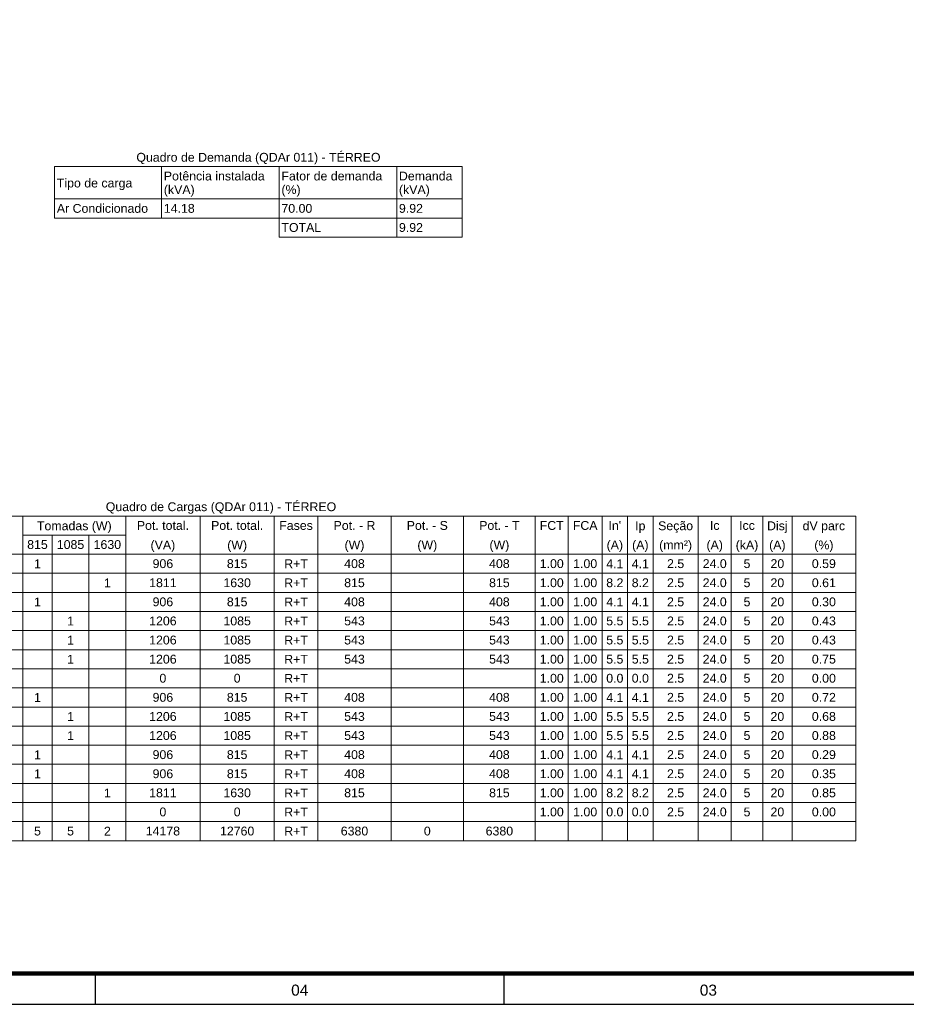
# Model space of a CAD drawing. Extents: x 5066 to 9756, y -2696 to -1109.
# Tile 35 of 248: x 9448 to 9468, y -2695 to -2673. Entities that reach past the tile are written whole.
import ezdxf
from ezdxf.enums import TextEntityAlignment as Align

# ---------------------------------------------------------------- set-up
doc = ezdxf.new("R2010")
doc.units = 0
doc.header["$MEASUREMENT"] = 0
doc.linetypes.add('NULL', pattern=[0])
doc.layers.add('DI-Tabelas', color=7, linetype='CONTINUOUS', lineweight=13)
doc.layers.add('Prancha', color=1, linetype='CONTINUOUS')
doc.styles.add('Arial', font='arial.ttf')
doc.styles.add('SWIS', font='swisse.ttf')

# ---------------------------------------------------------------- blocks, each defined once
blk = doc.blocks.new('Folha A0')
at = {"layer": 'Prancha', "color": 4, "lineweight": 100}
blk.add_line((-0.7, 0.7), (-117.3, 0.7), dxfattribs=at)
at = {"layer": 'Prancha', "color": 2}
blk.add_line((-37, 0), (-37, 0.7), dxfattribs=at)
at = {"layer": 'Prancha', "color": 1}
blk.add_line((-27.75, 0), (-27.75, 0.7), dxfattribs=at)
blk.add_lwpolyline([(-119.8, 0), (0, 0), (0, 84.1), (-119.8, 84.1)], close=True, dxfattribs=at)
at = {"layer": 'Prancha', "color": 1, "style": 'SWIS'}
for s, p in [('04', (-32.375, 0.121)), ('03', (-23.125, 0.121))]:
    blk.add_text(s, height=0.25, dxfattribs=at).set_placement(p, align=Align.BOTTOM_CENTER)

msp = doc.modelspace()

# ---------------------------------------------------------------- linework, layer by layer
at = {"layer": 'DI-Tabelas'}
for p, q in [((9458.309, -2676.251), (9449.082, -2676.251)), ((9449.082, -2676.983), (9449.082, -2676.251)), ((9451.504, -2676.251), (9451.504, -2676.983)), ((9454.166, -2676.251), (9454.166, -2676.983)), ((9456.826, -2676.251), (9456.826, -2676.983)), ((9458.309, -2676.251), (9458.309, -2676.983)), ((9451.504, -2676.983), (9449.082, -2676.983)), ((9449.082, -2677.415), (9449.082, -2676.983)), ((9449.082, -2676.983), (9451.504, -2676.983)), ((9454.166, -2676.983), (9451.504, -2676.983)), ((9451.504, -2676.983), (9451.504, -2677.415)), ((9451.504, -2676.983), (9454.166, -2676.983)), ((9456.826, -2676.983), (9454.166, -2676.983)), ((9454.166, -2676.983), (9454.166, -2677.415)), ((9454.166, -2676.983), (9456.826, -2676.983)), ((9458.309, -2676.983), (9456.826, -2676.983)), ((9456.826, -2676.983), (9456.826, -2677.415)), ((9456.826, -2676.983), (9458.309, -2676.983)), ((9458.309, -2676.983), (9458.309, -2677.415)), ((9451.504, -2677.415), (9449.082, -2677.415)), ((9454.166, -2677.415), (9451.504, -2677.415)), ((9456.826, -2677.415), (9454.166, -2677.415)), ((9454.166, -2677.415), (9454.166, -2677.847)), ((9458.309, -2677.415), (9456.826, -2677.415)), ((9456.826, -2677.415), (9456.826, -2677.847)), ((9458.309, -2677.415), (9458.309, -2677.847)), ((9456.826, -2677.847), (9454.166, -2677.847)), ((9458.309, -2677.847), (9456.826, -2677.847)), ((9467.215, -2684.155), (9436.035, -2684.155)), ((9448.363, -2684.155), (9448.363, -2684.587)), ((9450.692, -2684.155), (9450.692, -2684.587)), ((9452.373, -2684.155), (9452.373, -2684.587)), ((9454.054, -2684.155), (9454.054, -2684.587)), ((9455.041, -2684.155), (9455.041, -2684.587)), ((9456.698, -2684.155), (9456.698, -2684.587)), ((9458.338, -2684.155), (9458.338, -2684.587)), ((9459.961, -2684.155), (9459.961, -2684.587)), ((9460.709, -2684.155), (9460.709, -2684.587)), ((9461.474, -2684.155), (9461.474, -2684.587)), ((9462.051, -2684.155), (9462.051, -2684.587)), ((9462.628, -2684.155), (9462.628, -2684.587)), ((9463.65, -2684.155), (9463.65, -2684.587)), ((9464.398, -2684.155), (9464.398, -2684.587)), ((9465.111, -2684.155), (9465.111, -2684.587)), ((9465.774, -2684.155), (9465.774, -2684.587)), ((9467.215, -2684.155), (9467.215, -2684.587)), ((9450.692, -2684.587), (9448.363, -2684.587)), ((9448.363, -2684.587), (9448.363, -2685.019)), ((9449.025, -2684.587), (9449.025, -2685.019)), ((9449.859, -2684.587), (9449.859, -2685.019)), ((9450.692, -2684.587), (9450.692, -2685.019)), ((9452.373, -2684.587), (9452.373, -2685.019)), ((9454.054, -2684.587), (9454.054, -2685.019)), ((9455.041, -2684.587), (9455.041, -2685.019)), ((9456.698, -2684.587), (9456.698, -2685.019)), ((9458.338, -2684.587), (9458.338, -2685.019)), ((9459.961, -2684.587), (9459.961, -2685.019)), ((9460.709, -2684.587), (9460.709, -2685.019)), ((9461.474, -2684.587), (9461.474, -2685.019)), ((9462.051, -2684.587), (9462.051, -2685.019)), ((9462.628, -2684.587), (9462.628, -2685.019)), ((9463.65, -2684.587), (9463.65, -2685.019)), ((9464.398, -2684.587), (9464.398, -2685.019)), ((9465.111, -2684.587), (9465.111, -2685.019)), ((9465.774, -2684.587), (9465.774, -2685.019)), ((9467.215, -2684.587), (9467.215, -2685.019)), ((9448.363, -2685.019), (9447.177, -2685.019)), ((9447.177, -2685.019), (9448.363, -2685.019)), ((9449.025, -2685.019), (9448.363, -2685.019)), ((9448.363, -2685.019), (9448.363, -2685.451)), ((9448.363, -2685.019), (9449.025, -2685.019)), ((9449.859, -2685.019), (9449.025, -2685.019)), ((9449.025, -2685.019), (9449.025, -2685.451)), ((9449.025, -2685.019), (9449.859, -2685.019)), ((9450.692, -2685.019), (9449.859, -2685.019)), ((9449.859, -2685.019), (9449.859, -2685.451)), ((9449.859, -2685.019), (9450.692, -2685.019)), ((9452.373, -2685.019), (9450.692, -2685.019)), ((9450.692, -2685.019), (9450.692, -2685.451)), ((9450.692, -2685.019), (9452.373, -2685.019)), ((9454.054, -2685.019), (9452.373, -2685.019)), ((9452.373, -2685.019), (9452.373, -2685.451)), ((9452.373, -2685.019), (9454.054, -2685.019)), ((9455.041, -2685.019), (9454.054, -2685.019)), ((9454.054, -2685.019), (9454.054, -2685.451)), ((9454.054, -2685.019), (9455.041, -2685.019)), ((9456.698, -2685.019), (9455.041, -2685.019)), ((9455.041, -2685.019), (9455.041, -2685.451)), ((9455.041, -2685.019), (9456.698, -2685.019)), ((9458.338, -2685.019), (9456.698, -2685.019)), ((9456.698, -2685.019), (9456.698, -2685.451)), ((9456.698, -2685.019), (9458.338, -2685.019)), ((9459.961, -2685.019), (9458.338, -2685.019)), ((9458.338, -2685.019), (9458.338, -2685.451)), ((9458.338, -2685.019), (9459.961, -2685.019)), ((9460.709, -2685.019), (9459.961, -2685.019)), ((9459.961, -2685.019), (9459.961, -2685.451)), ((9459.961, -2685.019), (9460.709, -2685.019)), ((9461.474, -2685.019), (9460.709, -2685.019)), ((9460.709, -2685.019), (9460.709, -2685.451)), ((9460.709, -2685.019), (9461.474, -2685.019)), ((9462.051, -2685.019), (9461.474, -2685.019)), ((9461.474, -2685.019), (9461.474, -2685.451)), ((9461.474, -2685.019), (9462.051, -2685.019)), ((9462.628, -2685.019), (9462.051, -2685.019)), ((9462.051, -2685.019), (9462.051, -2685.451)), ((9462.051, -2685.019), (9462.628, -2685.019)), ((9463.65, -2685.019), (9462.628, -2685.019)), ((9462.628, -2685.019), (9462.628, -2685.451)), ((9462.628, -2685.019), (9463.65, -2685.019)), ((9464.398, -2685.019), (9463.65, -2685.019)), ((9463.65, -2685.019), (9463.65, -2685.451)), ((9463.65, -2685.019), (9464.398, -2685.019)), ((9465.111, -2685.019), (9464.398, -2685.019)), ((9464.398, -2685.019), (9464.398, -2685.451)), ((9464.398, -2685.019), (9465.111, -2685.019)), ((9465.774, -2685.019), (9465.111, -2685.019)), ((9465.111, -2685.019), (9465.111, -2685.451)), ((9465.111, -2685.019), (9465.774, -2685.019)), ((9467.215, -2685.019), (9465.774, -2685.019)), ((9465.774, -2685.019), (9465.774, -2685.451)), ((9465.774, -2685.019), (9467.215, -2685.019)), ((9467.215, -2685.019), (9467.215, -2685.451)), ((9448.363, -2685.451), (9447.177, -2685.451)), ((9449.025, -2685.451), (9448.363, -2685.451)), ((9448.363, -2685.451), (9448.363, -2685.883)), ((9449.859, -2685.451), (9449.025, -2685.451)), ((9449.025, -2685.451), (9449.025, -2685.883)), ((9450.692, -2685.451), (9449.859, -2685.451)), ((9449.859, -2685.451), (9449.859, -2685.883)), ((9452.373, -2685.451), (9450.692, -2685.451)), ((9450.692, -2685.451), (9450.692, -2685.883)), ((9454.054, -2685.451), (9452.373, -2685.451)), ((9452.373, -2685.451), (9452.373, -2685.883)), ((9455.041, -2685.451), (9454.054, -2685.451)), ((9454.054, -2685.451), (9454.054, -2685.883)), ((9456.698, -2685.451), (9455.041, -2685.451)), ((9455.041, -2685.451), (9455.041, -2685.883)), ((9458.338, -2685.451), (9456.698, -2685.451)), ((9456.698, -2685.451), (9456.698, -2685.883)), ((9459.961, -2685.451), (9458.338, -2685.451)), ((9458.338, -2685.451), (9458.338, -2685.883)), ((9460.709, -2685.451), (9459.961, -2685.451)), ((9459.961, -2685.451), (9459.961, -2685.883)), ((9461.474, -2685.451), (9460.709, -2685.451)), ((9460.709, -2685.451), (9460.709, -2685.883)), ((9462.051, -2685.451), (9461.474, -2685.451)), ((9461.474, -2685.451), (9461.474, -2685.883)), ((9462.628, -2685.451), (9462.051, -2685.451)), ((9462.051, -2685.451), (9462.051, -2685.883)), ((9463.65, -2685.451), (9462.628, -2685.451)), ((9462.628, -2685.451), (9462.628, -2685.883)), ((9464.398, -2685.451), (9463.65, -2685.451)), ((9463.65, -2685.451), (9463.65, -2685.883)), ((9465.111, -2685.451), (9464.398, -2685.451)), ((9464.398, -2685.451), (9464.398, -2685.883)), ((9465.774, -2685.451), (9465.111, -2685.451)), ((9465.111, -2685.451), (9465.111, -2685.883)), ((9467.215, -2685.451), (9465.774, -2685.451)), ((9465.774, -2685.451), (9465.774, -2685.883)), ((9467.215, -2685.451), (9467.215, -2685.883)), ((9448.363, -2685.883), (9447.177, -2685.883)), ((9449.025, -2685.883), (9448.363, -2685.883)), ((9448.363, -2685.883), (9448.363, -2686.315)), ((9449.859, -2685.883), (9449.025, -2685.883)), ((9449.025, -2685.883), (9449.025, -2686.315)), ((9450.692, -2685.883), (9449.859, -2685.883)), ((9449.859, -2685.883), (9449.859, -2686.315)), ((9452.373, -2685.883), (9450.692, -2685.883)), ((9450.692, -2685.883), (9450.692, -2686.315)), ((9454.054, -2685.883), (9452.373, -2685.883)), ((9452.373, -2685.883), (9452.373, -2686.315)), ((9455.041, -2685.883), (9454.054, -2685.883)), ((9454.054, -2685.883), (9454.054, -2686.315)), ((9456.698, -2685.883), (9455.041, -2685.883)), ((9455.041, -2685.883), (9455.041, -2686.315)), ((9458.338, -2685.883), (9456.698, -2685.883)), ((9456.698, -2685.883), (9456.698, -2686.315)), ((9459.961, -2685.883), (9458.338, -2685.883)), ((9458.338, -2685.883), (9458.338, -2686.315)), ((9460.709, -2685.883), (9459.961, -2685.883)), ((9459.961, -2685.883), (9459.961, -2686.315)), ((9461.474, -2685.883), (9460.709, -2685.883)), ((9460.709, -2685.883), (9460.709, -2686.315)), ((9462.051, -2685.883), (9461.474, -2685.883)), ((9461.474, -2685.883), (9461.474, -2686.315)), ((9462.628, -2685.883), (9462.051, -2685.883)), ((9462.051, -2685.883), (9462.051, -2686.315)), ((9463.65, -2685.883), (9462.628, -2685.883)), ((9462.628, -2685.883), (9462.628, -2686.315)), ((9464.398, -2685.883), (9463.65, -2685.883)), ((9463.65, -2685.883), (9463.65, -2686.315)), ((9465.111, -2685.883), (9464.398, -2685.883)), ((9464.398, -2685.883), (9464.398, -2686.315)), ((9465.774, -2685.883), (9465.111, -2685.883)), ((9465.111, -2685.883), (9465.111, -2686.315)), ((9467.215, -2685.883), (9465.774, -2685.883)), ((9465.774, -2685.883), (9465.774, -2686.315)), ((9467.215, -2685.883), (9467.215, -2686.315)), ((9448.363, -2686.315), (9447.177, -2686.315)), ((9449.025, -2686.315), (9448.363, -2686.315)), ((9448.363, -2686.315), (9448.363, -2686.747)), ((9449.859, -2686.315), (9449.025, -2686.315)), ((9449.025, -2686.315), (9449.025, -2686.747)), ((9450.692, -2686.315), (9449.859, -2686.315)), ((9449.859, -2686.315), (9449.859, -2686.747)), ((9452.373, -2686.315), (9450.692, -2686.315)), ((9450.692, -2686.315), (9450.692, -2686.747)), ((9454.054, -2686.315), (9452.373, -2686.315)), ((9452.373, -2686.315), (9452.373, -2686.747)), ((9455.041, -2686.315), (9454.054, -2686.315)), ((9454.054, -2686.315), (9454.054, -2686.747)), ((9456.698, -2686.315), (9455.041, -2686.315)), ((9455.041, -2686.315), (9455.041, -2686.747)), ((9458.338, -2686.315), (9456.698, -2686.315)), ((9456.698, -2686.315), (9456.698, -2686.747)), ((9459.961, -2686.315), (9458.338, -2686.315)), ((9458.338, -2686.315), (9458.338, -2686.747)), ((9460.709, -2686.315), (9459.961, -2686.315)), ((9459.961, -2686.315), (9459.961, -2686.747)), ((9461.474, -2686.315), (9460.709, -2686.315)), ((9460.709, -2686.315), (9460.709, -2686.747)), ((9462.051, -2686.315), (9461.474, -2686.315)), ((9461.474, -2686.315), (9461.474, -2686.747)), ((9462.628, -2686.315), (9462.051, -2686.315)), ((9462.051, -2686.315), (9462.051, -2686.747)), ((9463.65, -2686.315), (9462.628, -2686.315)), ((9462.628, -2686.315), (9462.628, -2686.747)), ((9464.398, -2686.315), (9463.65, -2686.315)), ((9463.65, -2686.315), (9463.65, -2686.747)), ((9465.111, -2686.315), (9464.398, -2686.315)), ((9464.398, -2686.315), (9464.398, -2686.747)), ((9465.774, -2686.315), (9465.111, -2686.315)), ((9465.111, -2686.315), (9465.111, -2686.747)), ((9467.215, -2686.315), (9465.774, -2686.315)), ((9465.774, -2686.315), (9465.774, -2686.747)), ((9467.215, -2686.315), (9467.215, -2686.747)), ((9448.363, -2686.747), (9447.177, -2686.747)), ((9449.025, -2686.747), (9448.363, -2686.747)), ((9448.363, -2686.747), (9448.363, -2687.179)), ((9449.859, -2686.747), (9449.025, -2686.747)), ((9449.025, -2686.747), (9449.025, -2687.179)), ((9450.692, -2686.747), (9449.859, -2686.747)), ((9449.859, -2686.747), (9449.859, -2687.179)), ((9452.373, -2686.747), (9450.692, -2686.747)), ((9450.692, -2686.747), (9450.692, -2687.179)), ((9454.054, -2686.747), (9452.373, -2686.747)), ((9452.373, -2686.747), (9452.373, -2687.179)), ((9455.041, -2686.747), (9454.054, -2686.747)), ((9454.054, -2686.747), (9454.054, -2687.179)), ((9456.698, -2686.747), (9455.041, -2686.747)), ((9455.041, -2686.747), (9455.041, -2687.179)), ((9458.338, -2686.747), (9456.698, -2686.747)), ((9456.698, -2686.747), (9456.698, -2687.179)), ((9459.961, -2686.747), (9458.338, -2686.747)), ((9458.338, -2686.747), (9458.338, -2687.179)), ((9460.709, -2686.747), (9459.961, -2686.747)), ((9459.961, -2686.747), (9459.961, -2687.179)), ((9461.474, -2686.747), (9460.709, -2686.747)), ((9460.709, -2686.747), (9460.709, -2687.179)), ((9462.051, -2686.747), (9461.474, -2686.747)), ((9461.474, -2686.747), (9461.474, -2687.179)), ((9462.628, -2686.747), (9462.051, -2686.747)), ((9462.051, -2686.747), (9462.051, -2687.179)), ((9463.65, -2686.747), (9462.628, -2686.747)), ((9462.628, -2686.747), (9462.628, -2687.179)), ((9464.398, -2686.747), (9463.65, -2686.747)), ((9463.65, -2686.747), (9463.65, -2687.179)), ((9465.111, -2686.747), (9464.398, -2686.747)), ((9464.398, -2686.747), (9464.398, -2687.179)), ((9465.774, -2686.747), (9465.111, -2686.747)), ((9465.111, -2686.747), (9465.111, -2687.179)), ((9467.215, -2686.747), (9465.774, -2686.747)), ((9465.774, -2686.747), (9465.774, -2687.179)), ((9467.215, -2686.747), (9467.215, -2687.179)), ((9448.363, -2687.179), (9447.177, -2687.179)), ((9449.025, -2687.179), (9448.363, -2687.179)), ((9448.363, -2687.179), (9448.363, -2687.611)), ((9449.859, -2687.179), (9449.025, -2687.179)), ((9449.025, -2687.179), (9449.025, -2687.611)), ((9450.692, -2687.179), (9449.859, -2687.179)), ((9449.859, -2687.179), (9449.859, -2687.611)), ((9452.373, -2687.179), (9450.692, -2687.179)), ((9450.692, -2687.179), (9450.692, -2687.611)), ((9454.054, -2687.179), (9452.373, -2687.179)), ((9452.373, -2687.179), (9452.373, -2687.611)), ((9455.041, -2687.179), (9454.054, -2687.179)), ((9454.054, -2687.179), (9454.054, -2687.611)), ((9456.698, -2687.179), (9455.041, -2687.179)), ((9455.041, -2687.179), (9455.041, -2687.611)), ((9458.338, -2687.179), (9456.698, -2687.179)), ((9456.698, -2687.179), (9456.698, -2687.611)), ((9459.961, -2687.179), (9458.338, -2687.179)), ((9458.338, -2687.179), (9458.338, -2687.611)), ((9460.709, -2687.179), (9459.961, -2687.179)), ((9459.961, -2687.179), (9459.961, -2687.611)), ((9461.474, -2687.179), (9460.709, -2687.179)), ((9460.709, -2687.179), (9460.709, -2687.611)), ((9462.051, -2687.179), (9461.474, -2687.179)), ((9461.474, -2687.179), (9461.474, -2687.611)), ((9462.628, -2687.179), (9462.051, -2687.179)), ((9462.051, -2687.179), (9462.051, -2687.611)), ((9463.65, -2687.179), (9462.628, -2687.179)), ((9462.628, -2687.179), (9462.628, -2687.611)), ((9464.398, -2687.179), (9463.65, -2687.179)), ((9463.65, -2687.179), (9463.65, -2687.611)), ((9465.111, -2687.179), (9464.398, -2687.179)), ((9464.398, -2687.179), (9464.398, -2687.611)), ((9465.774, -2687.179), (9465.111, -2687.179)), ((9465.111, -2687.179), (9465.111, -2687.611)), ((9467.215, -2687.179), (9465.774, -2687.179)), ((9465.774, -2687.179), (9465.774, -2687.611)), ((9467.215, -2687.179), (9467.215, -2687.611)), ((9448.363, -2687.611), (9447.177, -2687.611)), ((9449.025, -2687.611), (9448.363, -2687.611)), ((9448.363, -2687.611), (9448.363, -2688.043)), ((9449.859, -2687.611), (9449.025, -2687.611)), ((9449.025, -2687.611), (9449.025, -2688.043)), ((9450.692, -2687.611), (9449.859, -2687.611)), ((9449.859, -2687.611), (9449.859, -2688.043)), ((9452.373, -2687.611), (9450.692, -2687.611)), ((9450.692, -2687.611), (9450.692, -2688.043)), ((9454.054, -2687.611), (9452.373, -2687.611)), ((9452.373, -2687.611), (9452.373, -2688.043)), ((9455.041, -2687.611), (9454.054, -2687.611)), ((9454.054, -2687.611), (9454.054, -2688.043)), ((9456.698, -2687.611), (9455.041, -2687.611)), ((9455.041, -2687.611), (9455.041, -2688.043)), ((9458.338, -2687.611), (9456.698, -2687.611)), ((9456.698, -2687.611), (9456.698, -2688.043)), ((9459.961, -2687.611), (9458.338, -2687.611)), ((9458.338, -2687.611), (9458.338, -2688.043)), ((9460.709, -2687.611), (9459.961, -2687.611)), ((9459.961, -2687.611), (9459.961, -2688.043)), ((9461.474, -2687.611), (9460.709, -2687.611)), ((9460.709, -2687.611), (9460.709, -2688.043)), ((9462.051, -2687.611), (9461.474, -2687.611)), ((9461.474, -2687.611), (9461.474, -2688.043)), ((9462.628, -2687.611), (9462.051, -2687.611)), ((9462.051, -2687.611), (9462.051, -2688.043)), ((9463.65, -2687.611), (9462.628, -2687.611)), ((9462.628, -2687.611), (9462.628, -2688.043)), ((9464.398, -2687.611), (9463.65, -2687.611)), ((9463.65, -2687.611), (9463.65, -2688.043)), ((9465.111, -2687.611), (9464.398, -2687.611)), ((9464.398, -2687.611), (9464.398, -2688.043)), ((9465.774, -2687.611), (9465.111, -2687.611)), ((9465.111, -2687.611), (9465.111, -2688.043)), ((9467.215, -2687.611), (9465.774, -2687.611)), ((9465.774, -2687.611), (9465.774, -2688.043)), ((9467.215, -2687.611), (9467.215, -2688.043)), ((9448.363, -2688.043), (9447.177, -2688.043)), ((9449.025, -2688.043), (9448.363, -2688.043)), ((9448.363, -2688.043), (9448.363, -2688.475)), ((9449.859, -2688.043), (9449.025, -2688.043)), ((9449.025, -2688.043), (9449.025, -2688.475)), ((9450.692, -2688.043), (9449.859, -2688.043)), ((9449.859, -2688.043), (9449.859, -2688.475)), ((9452.373, -2688.043), (9450.692, -2688.043)), ((9450.692, -2688.043), (9450.692, -2688.475)), ((9454.054, -2688.043), (9452.373, -2688.043)), ((9452.373, -2688.043), (9452.373, -2688.475)), ((9455.041, -2688.043), (9454.054, -2688.043)), ((9454.054, -2688.043), (9454.054, -2688.475)), ((9456.698, -2688.043), (9455.041, -2688.043)), ((9455.041, -2688.043), (9455.041, -2688.475)), ((9458.338, -2688.043), (9456.698, -2688.043)), ((9456.698, -2688.043), (9456.698, -2688.475)), ((9459.961, -2688.043), (9458.338, -2688.043)), ((9458.338, -2688.043), (9458.338, -2688.475)), ((9460.709, -2688.043), (9459.961, -2688.043)), ((9459.961, -2688.043), (9459.961, -2688.475)), ((9461.474, -2688.043), (9460.709, -2688.043)), ((9460.709, -2688.043), (9460.709, -2688.475)), ((9462.051, -2688.043), (9461.474, -2688.043)), ((9461.474, -2688.043), (9461.474, -2688.475)), ((9462.628, -2688.043), (9462.051, -2688.043)), ((9462.051, -2688.043), (9462.051, -2688.475)), ((9463.65, -2688.043), (9462.628, -2688.043)), ((9462.628, -2688.043), (9462.628, -2688.475)), ((9464.398, -2688.043), (9463.65, -2688.043)), ((9463.65, -2688.043), (9463.65, -2688.475)), ((9465.111, -2688.043), (9464.398, -2688.043)), ((9464.398, -2688.043), (9464.398, -2688.475)), ((9465.774, -2688.043), (9465.111, -2688.043)), ((9465.111, -2688.043), (9465.111, -2688.475)), ((9467.215, -2688.043), (9465.774, -2688.043)), ((9465.774, -2688.043), (9465.774, -2688.475)), ((9467.215, -2688.043), (9467.215, -2688.475)), ((9448.363, -2688.475), (9447.177, -2688.475)), ((9449.025, -2688.475), (9448.363, -2688.475)), ((9448.363, -2688.475), (9448.363, -2688.907)), ((9449.859, -2688.475), (9449.025, -2688.475)), ((9449.025, -2688.475), (9449.025, -2688.907)), ((9450.692, -2688.475), (9449.859, -2688.475)), ((9449.859, -2688.475), (9449.859, -2688.907)), ((9452.373, -2688.475), (9450.692, -2688.475)), ((9450.692, -2688.475), (9450.692, -2688.907)), ((9454.054, -2688.475), (9452.373, -2688.475)), ((9452.373, -2688.475), (9452.373, -2688.907)), ((9455.041, -2688.475), (9454.054, -2688.475)), ((9454.054, -2688.475), (9454.054, -2688.907)), ((9456.698, -2688.475), (9455.041, -2688.475)), ((9455.041, -2688.475), (9455.041, -2688.907)), ((9458.338, -2688.475), (9456.698, -2688.475)), ((9456.698, -2688.475), (9456.698, -2688.907)), ((9459.961, -2688.475), (9458.338, -2688.475)), ((9458.338, -2688.475), (9458.338, -2688.907)), ((9460.709, -2688.475), (9459.961, -2688.475)), ((9459.961, -2688.475), (9459.961, -2688.907)), ((9461.474, -2688.475), (9460.709, -2688.475)), ((9460.709, -2688.475), (9460.709, -2688.907)), ((9462.051, -2688.475), (9461.474, -2688.475)), ((9461.474, -2688.475), (9461.474, -2688.907)), ((9462.628, -2688.475), (9462.051, -2688.475)), ((9462.051, -2688.475), (9462.051, -2688.907)), ((9463.65, -2688.475), (9462.628, -2688.475)), ((9462.628, -2688.475), (9462.628, -2688.907)), ((9464.398, -2688.475), (9463.65, -2688.475)), ((9463.65, -2688.475), (9463.65, -2688.907)), ((9465.111, -2688.475), (9464.398, -2688.475)), ((9464.398, -2688.475), (9464.398, -2688.907)), ((9465.774, -2688.475), (9465.111, -2688.475)), ((9465.111, -2688.475), (9465.111, -2688.907)), ((9467.215, -2688.475), (9465.774, -2688.475)), ((9465.774, -2688.475), (9465.774, -2688.907)), ((9467.215, -2688.475), (9467.215, -2688.907)), ((9448.363, -2688.907), (9447.177, -2688.907)), ((9449.025, -2688.907), (9448.363, -2688.907)), ((9448.363, -2688.907), (9448.363, -2689.339)), ((9449.859, -2688.907), (9449.025, -2688.907)), ((9449.025, -2688.907), (9449.025, -2689.339)), ((9450.692, -2688.907), (9449.859, -2688.907)), ((9449.859, -2688.907), (9449.859, -2689.339)), ((9452.373, -2688.907), (9450.692, -2688.907)), ((9450.692, -2688.907), (9450.692, -2689.339)), ((9454.054, -2688.907), (9452.373, -2688.907)), ((9452.373, -2688.907), (9452.373, -2689.339)), ((9455.041, -2688.907), (9454.054, -2688.907)), ((9454.054, -2688.907), (9454.054, -2689.339)), ((9456.698, -2688.907), (9455.041, -2688.907)), ((9455.041, -2688.907), (9455.041, -2689.339)), ((9458.338, -2688.907), (9456.698, -2688.907)), ((9456.698, -2688.907), (9456.698, -2689.339)), ((9459.961, -2688.907), (9458.338, -2688.907)), ((9458.338, -2688.907), (9458.338, -2689.339)), ((9460.709, -2688.907), (9459.961, -2688.907)), ((9459.961, -2688.907), (9459.961, -2689.339)), ((9461.474, -2688.907), (9460.709, -2688.907)), ((9460.709, -2688.907), (9460.709, -2689.339)), ((9462.051, -2688.907), (9461.474, -2688.907)), ((9461.474, -2688.907), (9461.474, -2689.339)), ((9462.628, -2688.907), (9462.051, -2688.907)), ((9462.051, -2688.907), (9462.051, -2689.339)), ((9463.65, -2688.907), (9462.628, -2688.907)), ((9462.628, -2688.907), (9462.628, -2689.339)), ((9464.398, -2688.907), (9463.65, -2688.907)), ((9463.65, -2688.907), (9463.65, -2689.339)), ((9465.111, -2688.907), (9464.398, -2688.907)), ((9464.398, -2688.907), (9464.398, -2689.339)), ((9465.774, -2688.907), (9465.111, -2688.907)), ((9465.111, -2688.907), (9465.111, -2689.339)), ((9467.215, -2688.907), (9465.774, -2688.907)), ((9465.774, -2688.907), (9465.774, -2689.339)), ((9467.215, -2688.907), (9467.215, -2689.339)), ((9448.363, -2689.339), (9447.177, -2689.339)), ((9449.025, -2689.339), (9448.363, -2689.339)), ((9448.363, -2689.339), (9448.363, -2689.771)), ((9449.859, -2689.339), (9449.025, -2689.339)), ((9449.025, -2689.339), (9449.025, -2689.771)), ((9450.692, -2689.339), (9449.859, -2689.339)), ((9449.859, -2689.339), (9449.859, -2689.771)), ((9452.373, -2689.339), (9450.692, -2689.339)), ((9450.692, -2689.339), (9450.692, -2689.771)), ((9454.054, -2689.339), (9452.373, -2689.339)), ((9452.373, -2689.339), (9452.373, -2689.771)), ((9455.041, -2689.339), (9454.054, -2689.339)), ((9454.054, -2689.339), (9454.054, -2689.771)), ((9456.698, -2689.339), (9455.041, -2689.339)), ((9455.041, -2689.339), (9455.041, -2689.771)), ((9458.338, -2689.339), (9456.698, -2689.339)), ((9456.698, -2689.339), (9456.698, -2689.771)), ((9459.961, -2689.339), (9458.338, -2689.339)), ((9458.338, -2689.339), (9458.338, -2689.771)), ((9460.709, -2689.339), (9459.961, -2689.339)), ((9459.961, -2689.339), (9459.961, -2689.771)), ((9461.474, -2689.339), (9460.709, -2689.339)), ((9460.709, -2689.339), (9460.709, -2689.771)), ((9462.051, -2689.339), (9461.474, -2689.339)), ((9461.474, -2689.339), (9461.474, -2689.771)), ((9462.628, -2689.339), (9462.051, -2689.339)), ((9462.051, -2689.339), (9462.051, -2689.771)), ((9463.65, -2689.339), (9462.628, -2689.339)), ((9462.628, -2689.339), (9462.628, -2689.771)), ((9464.398, -2689.339), (9463.65, -2689.339)), ((9463.65, -2689.339), (9463.65, -2689.771)), ((9465.111, -2689.339), (9464.398, -2689.339)), ((9464.398, -2689.339), (9464.398, -2689.771)), ((9465.774, -2689.339), (9465.111, -2689.339)), ((9465.111, -2689.339), (9465.111, -2689.771)), ((9467.215, -2689.339), (9465.774, -2689.339)), ((9465.774, -2689.339), (9465.774, -2689.771)), ((9467.215, -2689.339), (9467.215, -2689.771)), ((9448.363, -2689.771), (9447.177, -2689.771)), ((9449.025, -2689.771), (9448.363, -2689.771)), ((9448.363, -2689.771), (9448.363, -2690.203)), ((9449.859, -2689.771), (9449.025, -2689.771)), ((9449.025, -2689.771), (9449.025, -2690.203)), ((9450.692, -2689.771), (9449.859, -2689.771)), ((9449.859, -2689.771), (9449.859, -2690.203)), ((9452.373, -2689.771), (9450.692, -2689.771)), ((9450.692, -2689.771), (9450.692, -2690.203)), ((9454.054, -2689.771), (9452.373, -2689.771)), ((9452.373, -2689.771), (9452.373, -2690.203)), ((9455.041, -2689.771), (9454.054, -2689.771)), ((9454.054, -2689.771), (9454.054, -2690.203)), ((9456.698, -2689.771), (9455.041, -2689.771)), ((9455.041, -2689.771), (9455.041, -2690.203)), ((9458.338, -2689.771), (9456.698, -2689.771)), ((9456.698, -2689.771), (9456.698, -2690.203)), ((9459.961, -2689.771), (9458.338, -2689.771)), ((9458.338, -2689.771), (9458.338, -2690.203)), ((9460.709, -2689.771), (9459.961, -2689.771)), ((9459.961, -2689.771), (9459.961, -2690.203)), ((9461.474, -2689.771), (9460.709, -2689.771)), ((9460.709, -2689.771), (9460.709, -2690.203)), ((9462.051, -2689.771), (9461.474, -2689.771)), ((9461.474, -2689.771), (9461.474, -2690.203)), ((9462.628, -2689.771), (9462.051, -2689.771)), ((9462.051, -2689.771), (9462.051, -2690.203)), ((9463.65, -2689.771), (9462.628, -2689.771)), ((9462.628, -2689.771), (9462.628, -2690.203)), ((9464.398, -2689.771), (9463.65, -2689.771)), ((9463.65, -2689.771), (9463.65, -2690.203)), ((9465.111, -2689.771), (9464.398, -2689.771)), ((9464.398, -2689.771), (9464.398, -2690.203)), ((9465.774, -2689.771), (9465.111, -2689.771)), ((9465.111, -2689.771), (9465.111, -2690.203)), ((9467.215, -2689.771), (9465.774, -2689.771)), ((9465.774, -2689.771), (9465.774, -2690.203)), ((9467.215, -2689.771), (9467.215, -2690.203)), ((9448.363, -2690.203), (9447.177, -2690.203)), ((9449.025, -2690.203), (9448.363, -2690.203)), ((9448.363, -2690.203), (9448.363, -2690.635)), ((9449.859, -2690.203), (9449.025, -2690.203)), ((9449.025, -2690.203), (9449.025, -2690.635)), ((9450.692, -2690.203), (9449.859, -2690.203)), ((9449.859, -2690.203), (9449.859, -2690.635)), ((9452.373, -2690.203), (9450.692, -2690.203)), ((9450.692, -2690.203), (9450.692, -2690.635)), ((9454.054, -2690.203), (9452.373, -2690.203)), ((9452.373, -2690.203), (9452.373, -2690.635)), ((9455.041, -2690.203), (9454.054, -2690.203)), ((9454.054, -2690.203), (9454.054, -2690.635)), ((9456.698, -2690.203), (9455.041, -2690.203)), ((9455.041, -2690.203), (9455.041, -2690.635)), ((9458.338, -2690.203), (9456.698, -2690.203)), ((9456.698, -2690.203), (9456.698, -2690.635)), ((9459.961, -2690.203), (9458.338, -2690.203)), ((9458.338, -2690.203), (9458.338, -2690.635)), ((9460.709, -2690.203), (9459.961, -2690.203)), ((9459.961, -2690.203), (9459.961, -2690.635)), ((9461.474, -2690.203), (9460.709, -2690.203)), ((9460.709, -2690.203), (9460.709, -2690.635)), ((9462.051, -2690.203), (9461.474, -2690.203)), ((9461.474, -2690.203), (9461.474, -2690.635)), ((9462.628, -2690.203), (9462.051, -2690.203)), ((9462.051, -2690.203), (9462.051, -2690.635)), ((9463.65, -2690.203), (9462.628, -2690.203)), ((9462.628, -2690.203), (9462.628, -2690.635)), ((9464.398, -2690.203), (9463.65, -2690.203)), ((9463.65, -2690.203), (9463.65, -2690.635)), ((9465.111, -2690.203), (9464.398, -2690.203)), ((9464.398, -2690.203), (9464.398, -2690.635)), ((9465.774, -2690.203), (9465.111, -2690.203)), ((9465.111, -2690.203), (9465.111, -2690.635)), ((9467.215, -2690.203), (9465.774, -2690.203)), ((9465.774, -2690.203), (9465.774, -2690.635)), ((9467.215, -2690.203), (9467.215, -2690.635)), ((9448.363, -2690.635), (9447.177, -2690.635)), ((9449.025, -2690.635), (9448.363, -2690.635)), ((9448.363, -2690.635), (9448.363, -2691.067)), ((9449.859, -2690.635), (9449.025, -2690.635)), ((9449.025, -2690.635), (9449.025, -2691.067)), ((9450.692, -2690.635), (9449.859, -2690.635)), ((9449.859, -2690.635), (9449.859, -2691.067)), ((9452.373, -2690.635), (9450.692, -2690.635)), ((9450.692, -2690.635), (9450.692, -2691.067)), ((9454.054, -2690.635), (9452.373, -2690.635)), ((9452.373, -2690.635), (9452.373, -2691.067)), ((9455.041, -2690.635), (9454.054, -2690.635)), ((9454.054, -2690.635), (9454.054, -2691.067)), ((9456.698, -2690.635), (9455.041, -2690.635)), ((9455.041, -2690.635), (9455.041, -2691.067)), ((9458.338, -2690.635), (9456.698, -2690.635)), ((9456.698, -2690.635), (9456.698, -2691.067)), ((9459.961, -2690.635), (9458.338, -2690.635)), ((9458.338, -2690.635), (9458.338, -2691.067)), ((9460.709, -2690.635), (9459.961, -2690.635)), ((9459.961, -2690.635), (9459.961, -2691.067)), ((9461.474, -2690.635), (9460.709, -2690.635)), ((9460.709, -2690.635), (9460.709, -2691.067)), ((9462.051, -2690.635), (9461.474, -2690.635)), ((9461.474, -2690.635), (9461.474, -2691.067)), ((9462.628, -2690.635), (9462.051, -2690.635)), ((9462.051, -2690.635), (9462.051, -2691.067)), ((9463.65, -2690.635), (9462.628, -2690.635)), ((9462.628, -2690.635), (9462.628, -2691.067)), ((9464.398, -2690.635), (9463.65, -2690.635)), ((9463.65, -2690.635), (9463.65, -2691.067)), ((9465.111, -2690.635), (9464.398, -2690.635)), ((9464.398, -2690.635), (9464.398, -2691.067)), ((9465.774, -2690.635), (9465.111, -2690.635)), ((9465.111, -2690.635), (9465.111, -2691.067)), ((9467.215, -2690.635), (9465.774, -2690.635)), ((9465.774, -2690.635), (9465.774, -2691.067)), ((9467.215, -2690.635), (9467.215, -2691.067)), ((9448.363, -2691.067), (9447.177, -2691.067)), ((9449.025, -2691.067), (9448.363, -2691.067)), ((9448.363, -2691.067), (9448.363, -2691.499)), ((9449.859, -2691.067), (9449.025, -2691.067)), ((9449.025, -2691.067), (9449.025, -2691.499)), ((9450.692, -2691.067), (9449.859, -2691.067)), ((9449.859, -2691.067), (9449.859, -2691.499)), ((9452.373, -2691.067), (9450.692, -2691.067)), ((9450.692, -2691.067), (9450.692, -2691.499)), ((9454.054, -2691.067), (9452.373, -2691.067)), ((9452.373, -2691.067), (9452.373, -2691.499)), ((9455.041, -2691.067), (9454.054, -2691.067)), ((9454.054, -2691.067), (9454.054, -2691.499)), ((9456.698, -2691.067), (9455.041, -2691.067)), ((9455.041, -2691.067), (9455.041, -2691.499)), ((9458.338, -2691.067), (9456.698, -2691.067)), ((9456.698, -2691.067), (9456.698, -2691.499)), ((9459.961, -2691.067), (9458.338, -2691.067)), ((9458.338, -2691.067), (9458.338, -2691.499)), ((9460.709, -2691.067), (9459.961, -2691.067)), ((9459.961, -2691.067), (9459.961, -2691.499)), ((9461.474, -2691.067), (9460.709, -2691.067)), ((9460.709, -2691.067), (9460.709, -2691.499)), ((9462.051, -2691.067), (9461.474, -2691.067)), ((9461.474, -2691.067), (9461.474, -2691.499)), ((9462.628, -2691.067), (9462.051, -2691.067)), ((9462.051, -2691.067), (9462.051, -2691.499)), ((9463.65, -2691.067), (9462.628, -2691.067)), ((9462.628, -2691.067), (9462.628, -2691.499)), ((9464.398, -2691.067), (9463.65, -2691.067)), ((9463.65, -2691.067), (9463.65, -2691.499)), ((9465.111, -2691.067), (9464.398, -2691.067)), ((9464.398, -2691.067), (9464.398, -2691.499)), ((9465.774, -2691.067), (9465.111, -2691.067)), ((9465.111, -2691.067), (9465.111, -2691.499)), ((9467.215, -2691.067), (9465.774, -2691.067)), ((9465.774, -2691.067), (9465.774, -2691.499)), ((9467.215, -2691.067), (9467.215, -2691.499)), ((9448.363, -2691.499), (9447.177, -2691.499)), ((9449.025, -2691.499), (9448.363, -2691.499)), ((9449.859, -2691.499), (9449.025, -2691.499)), ((9450.692, -2691.499), (9449.859, -2691.499)), ((9452.373, -2691.499), (9450.692, -2691.499)), ((9454.054, -2691.499), (9452.373, -2691.499)), ((9455.041, -2691.499), (9454.054, -2691.499)), ((9456.698, -2691.499), (9455.041, -2691.499)), ((9458.338, -2691.499), (9456.698, -2691.499)), ((9459.961, -2691.499), (9458.338, -2691.499)), ((9460.709, -2691.499), (9459.961, -2691.499)), ((9461.474, -2691.499), (9460.709, -2691.499)), ((9462.051, -2691.499), (9461.474, -2691.499)), ((9462.628, -2691.499), (9462.051, -2691.499)), ((9463.65, -2691.499), (9462.628, -2691.499)), ((9464.398, -2691.499), (9463.65, -2691.499)), ((9465.111, -2691.499), (9464.398, -2691.499)), ((9465.774, -2691.499), (9465.111, -2691.499)), ((9467.215, -2691.499), (9465.774, -2691.499))]:
    msp.add_line(p, q, dxfattribs=at)

# ---------------------------------------------------------------- block references
at = {"layer": 'Prancha'}
msp.add_blockref('Folha A0', (9487.006, -2695.2), dxfattribs=at)

# ---------------------------------------------------------------- texts
at = {"layer": 'DI-Tabelas', "linetype": 'NULL', "char_height": 0.2, "line_spacing_factor": 0.6, "style": 'Arial'}
for s, insert, width, attachment_point in [('Quadro de Demanda (QDAr 011) - TÉRREO', (9453.696, -2676.201), 11.05488, 8), ('Potência instalada', (9451.554, -2676.567), 4.56585, 7), ('Fator de demanda', (9454.216, -2676.567), 4.56524, 7), ('Demanda', (9456.876, -2676.567), 2.42256, 7), ('Tipo de carga', (9449.132, -2676.783), 3.41616, 7), ('(kVA)', (9451.554, -2676.933), 1.39726, 7), ('(%)', (9454.216, -2676.933), 0.8689, 7), ('(kVA)', (9456.876, -2676.933), 1.39726, 7), ('Ar Condicionado', (9449.132, -2677.299), 4.13079, 7), ('14.18', (9451.554, -2677.299), 1.39787, 7), ('70.00', (9454.216, -2677.299), 1.39787, 7), ('9.92', (9456.876, -2677.299), 1.0872, 7), ('TOTAL', (9454.216, -2677.731), 1.80122, 7), ('9.92', (9456.876, -2677.731), 1.0872, 7), ('Quadro de Cargas (QDAr 011) - TÉRREO', (9452.848, -2684.105), 10.43354, 8), ('Tomadas (W)', (9449.528, -2684.537), 3.38384, 8), ('Pot. total.', (9451.533, -2684.471), 2.36006, 8), ('Pot. total.', (9453.214, -2684.471), 2.36006, 8), ('Fases', (9454.547, -2684.471), 1.52195, 8), ('Pot. - R', (9455.87, -2684.471), 1.8939, 8), ('Pot. - S', (9457.518, -2684.471), 1.86311, 8), ('Pot. - T', (9459.15, -2684.471), 1.83171, 8), ('FCT', (9460.335, -2684.471), 1.08659, 8), ('FCA', (9461.092, -2684.471), 1.11799, 8), ("In'", (9461.763, -2684.471), 0.57256, 8), ('Ip', (9462.34, -2684.537), 0.46585, 8), ('Seção', (9463.139, -2684.537), 1.58445, 8), ('Ic', (9464.024, -2684.471), 0.43476, 8), ('Icc', (9464.755, -2684.471), 0.71433, 8), ('Disj', (9465.442, -2684.537), 0.9314, 8), ('dV parc', (9466.495, -2684.537), 1.92561, 8), ('815', (9448.694, -2684.903), 0.93201, 8), ('1085', (9449.442, -2684.903), 1.24268, 8), ('1630', (9450.276, -2684.903), 1.24268, 8), ('(VA)', (9451.533, -2684.969), 1.11768, 8), ('(W)', (9453.214, -2684.969), 0.89939, 8), ('(W)', (9455.87, -2684.969), 0.89939, 8), ('(W)', (9457.518, -2684.969), 0.89939, 8), ('(W)', (9459.15, -2684.969), 0.89939, 8), ('(A)', (9461.763, -2684.969), 0.74482, 8), ('(A)', (9462.34, -2684.969), 0.74482, 8), ('(mm²)', (9463.139, -2684.969), 1.48902, 8), ('(A)', (9464.024, -2684.969), 0.74482, 8), ('(kA)', (9464.755, -2684.969), 1.02439, 8), ('(A)', (9465.442, -2684.969), 0.74482, 8), ('(%)', (9466.495, -2684.969), 0.8689, 8), ('1', (9448.694, -2685.335), 0.31067, 8), ('906', (9451.533, -2685.335), 0.93201, 8), ('815', (9453.214, -2685.335), 0.93201, 8), ('R+T', (9454.547, -2685.335), 1.07134, 8), ('408', (9455.87, -2685.335), 0.93201, 8), ('408', (9459.15, -2685.335), 0.93201, 8), ('1.00', (9460.335, -2685.335), 1.0872, 8), ('1.00', (9461.092, -2685.335), 1.0872, 8), ('4.1', (9461.763, -2685.335), 0.77652, 8), ('4.1', (9462.34, -2685.335), 0.77652, 8), ('2.5', (9463.139, -2685.335), 0.77652, 8), ('24.0', (9464.024, -2685.335), 1.0872, 8), ('5', (9464.755, -2685.335), 0.31067, 8), ('20', (9465.442, -2685.335), 0.62134, 8), ('0.59', (9466.495, -2685.335), 1.0872, 8), ('1', (9450.276, -2685.767), 0.31067, 8), ('1811', (9451.533, -2685.767), 1.24268, 8), ('1630', (9453.214, -2685.767), 1.24268, 8), ('R+T', (9454.547, -2685.767), 1.07134, 8), ('815', (9455.87, -2685.767), 0.93201, 8), ('815', (9459.15, -2685.767), 0.93201, 8), ('1.00', (9460.335, -2685.767), 1.0872, 8), ('1.00', (9461.092, -2685.767), 1.0872, 8), ('8.2', (9461.763, -2685.767), 0.77652, 8), ('8.2', (9462.34, -2685.767), 0.77652, 8), ('2.5', (9463.139, -2685.767), 0.77652, 8), ('24.0', (9464.024, -2685.767), 1.0872, 8), ('5', (9464.755, -2685.767), 0.31067, 8), ('20', (9465.442, -2685.767), 0.62134, 8), ('0.61', (9466.495, -2685.767), 1.0872, 8), ('1', (9448.694, -2686.199), 0.31067, 8), ('906', (9451.533, -2686.199), 0.93201, 8), ('815', (9453.214, -2686.199), 0.93201, 8), ('R+T', (9454.547, -2686.199), 1.07134, 8), ('408', (9455.87, -2686.199), 0.93201, 8), ('408', (9459.15, -2686.199), 0.93201, 8), ('1.00', (9460.335, -2686.199), 1.0872, 8), ('1.00', (9461.092, -2686.199), 1.0872, 8), ('4.1', (9461.763, -2686.199), 0.77652, 8), ('4.1', (9462.34, -2686.199), 0.77652, 8), ('2.5', (9463.139, -2686.199), 0.77652, 8), ('24.0', (9464.024, -2686.199), 1.0872, 8), ('5', (9464.755, -2686.199), 0.31067, 8), ('20', (9465.442, -2686.199), 0.62134, 8), ('0.30', (9466.495, -2686.199), 1.0872, 8), ('1', (9449.442, -2686.631), 0.31067, 8), ('1206', (9451.533, -2686.631), 1.24268, 8), ('1085', (9453.214, -2686.631), 1.24268, 8), ('R+T', (9454.547, -2686.631), 1.07134, 8), ('543', (9455.87, -2686.631), 0.93201, 8), ('543', (9459.15, -2686.631), 0.93201, 8), ('1.00', (9460.335, -2686.631), 1.0872, 8), ('1.00', (9461.092, -2686.631), 1.0872, 8), ('5.5', (9461.763, -2686.631), 0.77652, 8), ('5.5', (9462.34, -2686.631), 0.77652, 8), ('2.5', (9463.139, -2686.631), 0.77652, 8), ('24.0', (9464.024, -2686.631), 1.0872, 8), ('5', (9464.755, -2686.631), 0.31067, 8), ('20', (9465.442, -2686.631), 0.62134, 8), ('0.43', (9466.495, -2686.631), 1.0872, 8), ('1', (9449.442, -2687.063), 0.31067, 8), ('1206', (9451.533, -2687.063), 1.24268, 8), ('1085', (9453.214, -2687.063), 1.24268, 8), ('R+T', (9454.547, -2687.063), 1.07134, 8), ('543', (9455.87, -2687.063), 0.93201, 8), ('543', (9459.15, -2687.063), 0.93201, 8), ('1.00', (9460.335, -2687.063), 1.0872, 8), ('1.00', (9461.092, -2687.063), 1.0872, 8), ('5.5', (9461.763, -2687.063), 0.77652, 8), ('5.5', (9462.34, -2687.063), 0.77652, 8), ('2.5', (9463.139, -2687.063), 0.77652, 8), ('24.0', (9464.024, -2687.063), 1.0872, 8), ('5', (9464.755, -2687.063), 0.31067, 8), ('20', (9465.442, -2687.063), 0.62134, 8), ('0.43', (9466.495, -2687.063), 1.0872, 8), ('1', (9449.442, -2687.495), 0.31067, 8), ('1206', (9451.533, -2687.495), 1.24268, 8), ('1085', (9453.214, -2687.495), 1.24268, 8), ('R+T', (9454.547, -2687.495), 1.07134, 8), ('543', (9455.87, -2687.495), 0.93201, 8), ('543', (9459.15, -2687.495), 0.93201, 8), ('1.00', (9460.335, -2687.495), 1.0872, 8), ('1.00', (9461.092, -2687.495), 1.0872, 8), ('5.5', (9461.763, -2687.495), 0.77652, 8), ('5.5', (9462.34, -2687.495), 0.77652, 8), ('2.5', (9463.139, -2687.495), 0.77652, 8), ('24.0', (9464.024, -2687.495), 1.0872, 8), ('5', (9464.755, -2687.495), 0.31067, 8), ('20', (9465.442, -2687.495), 0.62134, 8), ('0.75', (9466.495, -2687.495), 1.0872, 8), ('0', (9451.533, -2687.927), 0.31067, 8), ('0', (9453.214, -2687.927), 0.31067, 8), ('R+T', (9454.547, -2687.927), 1.07134, 8), ('1.00', (9460.335, -2687.927), 1.0872, 8), ('1.00', (9461.092, -2687.927), 1.0872, 8), ('0.0', (9461.763, -2687.927), 0.77652, 8), ('0.0', (9462.34, -2687.927), 0.77652, 8), ('2.5', (9463.139, -2687.927), 0.77652, 8), ('24.0', (9464.024, -2687.927), 1.0872, 8), ('5', (9464.755, -2687.927), 0.31067, 8), ('20', (9465.442, -2687.927), 0.62134, 8), ('0.00', (9466.495, -2687.927), 1.0872, 8), ('1', (9448.694, -2688.359), 0.31067, 8), ('906', (9451.533, -2688.359), 0.93201, 8), ('815', (9453.214, -2688.359), 0.93201, 8), ('R+T', (9454.547, -2688.359), 1.07134, 8), ('408', (9455.87, -2688.359), 0.93201, 8), ('408', (9459.15, -2688.359), 0.93201, 8), ('1.00', (9460.335, -2688.359), 1.0872, 8), ('1.00', (9461.092, -2688.359), 1.0872, 8), ('4.1', (9461.763, -2688.359), 0.77652, 8), ('4.1', (9462.34, -2688.359), 0.77652, 8), ('2.5', (9463.139, -2688.359), 0.77652, 8), ('24.0', (9464.024, -2688.359), 1.0872, 8), ('5', (9464.755, -2688.359), 0.31067, 8), ('20', (9465.442, -2688.359), 0.62134, 8), ('0.72', (9466.495, -2688.359), 1.0872, 8), ('1', (9449.442, -2688.791), 0.31067, 8), ('1206', (9451.533, -2688.791), 1.24268, 8), ('1085', (9453.214, -2688.791), 1.24268, 8), ('R+T', (9454.547, -2688.791), 1.07134, 8), ('543', (9455.87, -2688.791), 0.93201, 8), ('543', (9459.15, -2688.791), 0.93201, 8), ('1.00', (9460.335, -2688.791), 1.0872, 8), ('1.00', (9461.092, -2688.791), 1.0872, 8), ('5.5', (9461.763, -2688.791), 0.77652, 8), ('5.5', (9462.34, -2688.791), 0.77652, 8), ('2.5', (9463.139, -2688.791), 0.77652, 8), ('24.0', (9464.024, -2688.791), 1.0872, 8), ('5', (9464.755, -2688.791), 0.31067, 8), ('20', (9465.442, -2688.791), 0.62134, 8), ('0.68', (9466.495, -2688.791), 1.0872, 8), ('1', (9449.442, -2689.223), 0.31067, 8), ('1206', (9451.533, -2689.223), 1.24268, 8), ('1085', (9453.214, -2689.223), 1.24268, 8), ('R+T', (9454.547, -2689.223), 1.07134, 8), ('543', (9455.87, -2689.223), 0.93201, 8), ('543', (9459.15, -2689.223), 0.93201, 8), ('1.00', (9460.335, -2689.223), 1.0872, 8), ('1.00', (9461.092, -2689.223), 1.0872, 8), ('5.5', (9461.763, -2689.223), 0.77652, 8), ('5.5', (9462.34, -2689.223), 0.77652, 8), ('2.5', (9463.139, -2689.223), 0.77652, 8), ('24.0', (9464.024, -2689.223), 1.0872, 8), ('5', (9464.755, -2689.223), 0.31067, 8), ('20', (9465.442, -2689.223), 0.62134, 8), ('0.88', (9466.495, -2689.223), 1.0872, 8), ('1', (9448.694, -2689.655), 0.31067, 8), ('906', (9451.533, -2689.655), 0.93201, 8), ('815', (9453.214, -2689.655), 0.93201, 8), ('R+T', (9454.547, -2689.655), 1.07134, 8), ('408', (9455.87, -2689.655), 0.93201, 8), ('408', (9459.15, -2689.655), 0.93201, 8), ('1.00', (9460.335, -2689.655), 1.0872, 8), ('1.00', (9461.092, -2689.655), 1.0872, 8), ('4.1', (9461.763, -2689.655), 0.77652, 8), ('4.1', (9462.34, -2689.655), 0.77652, 8), ('2.5', (9463.139, -2689.655), 0.77652, 8), ('24.0', (9464.024, -2689.655), 1.0872, 8), ('5', (9464.755, -2689.655), 0.31067, 8), ('20', (9465.442, -2689.655), 0.62134, 8), ('0.29', (9466.495, -2689.655), 1.0872, 8), ('1', (9448.694, -2690.087), 0.31067, 8), ('906', (9451.533, -2690.087), 0.93201, 8), ('815', (9453.214, -2690.087), 0.93201, 8), ('R+T', (9454.547, -2690.087), 1.07134, 8), ('408', (9455.87, -2690.087), 0.93201, 8), ('408', (9459.15, -2690.087), 0.93201, 8), ('1.00', (9460.335, -2690.087), 1.0872, 8), ('1.00', (9461.092, -2690.087), 1.0872, 8), ('4.1', (9461.763, -2690.087), 0.77652, 8), ('4.1', (9462.34, -2690.087), 0.77652, 8), ('2.5', (9463.139, -2690.087), 0.77652, 8), ('24.0', (9464.024, -2690.087), 1.0872, 8), ('5', (9464.755, -2690.087), 0.31067, 8), ('20', (9465.442, -2690.087), 0.62134, 8), ('0.35', (9466.495, -2690.087), 1.0872, 8), ('1', (9450.276, -2690.519), 0.31067, 8), ('1811', (9451.533, -2690.519), 1.24268, 8), ('1630', (9453.214, -2690.519), 1.24268, 8), ('R+T', (9454.547, -2690.519), 1.07134, 8), ('815', (9455.87, -2690.519), 0.93201, 8), ('815', (9459.15, -2690.519), 0.93201, 8), ('1.00', (9460.335, -2690.519), 1.0872, 8), ('1.00', (9461.092, -2690.519), 1.0872, 8), ('8.2', (9461.763, -2690.519), 0.77652, 8), ('8.2', (9462.34, -2690.519), 0.77652, 8), ('2.5', (9463.139, -2690.519), 0.77652, 8), ('24.0', (9464.024, -2690.519), 1.0872, 8), ('5', (9464.755, -2690.519), 0.31067, 8), ('20', (9465.442, -2690.519), 0.62134, 8), ('0.85', (9466.495, -2690.519), 1.0872, 8), ('0', (9451.533, -2690.951), 0.31067, 8), ('0', (9453.214, -2690.951), 0.31067, 8), ('R+T', (9454.547, -2690.951), 1.07134, 8), ('1.00', (9460.335, -2690.951), 1.0872, 8), ('1.00', (9461.092, -2690.951), 1.0872, 8), ('0.0', (9461.763, -2690.951), 0.77652, 8), ('0.0', (9462.34, -2690.951), 0.77652, 8), ('2.5', (9463.139, -2690.951), 0.77652, 8), ('24.0', (9464.024, -2690.951), 1.0872, 8), ('5', (9464.755, -2690.951), 0.31067, 8), ('20', (9465.442, -2690.951), 0.62134, 8), ('0.00', (9466.495, -2690.951), 1.0872, 8), ('5', (9448.694, -2691.383), 0.31067, 8), ('5', (9449.442, -2691.383), 0.31067, 8), ('2', (9450.276, -2691.383), 0.31067, 8), ('14178', (9451.533, -2691.383), 1.55335, 8), ('12760', (9453.214, -2691.383), 1.55335, 8), ('R+T', (9454.547, -2691.383), 1.07134, 8), ('6380', (9455.87, -2691.383), 1.24268, 8), ('0', (9457.518, -2691.383), 0.31067, 8), ('6380', (9459.15, -2691.383), 1.24268, 8)]:
    msp.add_mtext(s, dxfattribs=dict(at, insert=insert, width=width, attachment_point=attachment_point))

doc.saveas('drawing.dxf')
